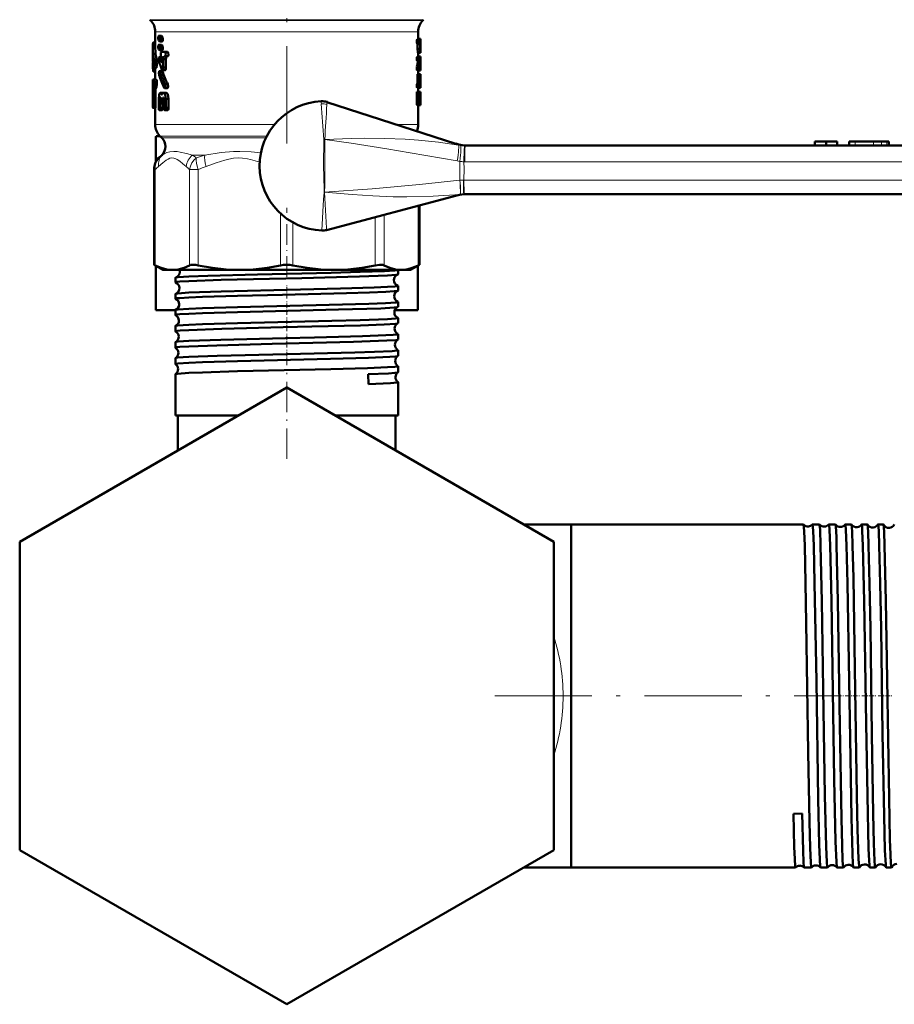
# Model space of a CAD drawing. Extents: x -1351 to 1763, y -1300 to 612.
# Tile 1 of 78: x -1351 to -1243, y -204 to -82. Entities that reach past the tile are written whole.
import ezdxf

# ---------------------------------------------------------------- set-up
doc = ezdxf.new("R2010")
doc.units = 0
doc.linetypes.add('DASHDOT', pattern=[18.5, 12, -3, 0.5, -3])

msp = doc.modelspace()

# ---------------------------------------------------------------- linework, layer by layer
at = {"color": 7, "linetype": 'DASHDOT', "lineweight": 18}
for p, q in [((-1317.63, -66.65), (-1317.63, -97.38)), ((-1291.91, -165.42), (-1249.23, -165.42))]:
    msp.add_line(p, q, dxfattribs=at)
at = {"color": 7, "lineweight": 18}
for p, q in [((-1334.55, -81.86), (-1317.63, -81.86)), ((-1334.47, -81.94), (-1317.63, -81.94)), ((-1317.63, -81.86), (-1300.72, -81.86)), ((-1317.63, -81.94), (-1300.8, -81.94)), ((-1333.88, -83.35), (-1326.58, -83.35)), ((-1326.58, -83.35), (-1317.63, -83.35)), ((-1317.63, -83.35), (-1302.61, -83.35)), ((-1302.61, -83.35), (-1301.38, -83.35)), ((-1312.68, -92.34), (-1312.68, -92.35)), ((-1333.88, -94.82), (-1319.15, -94.82)), ((-1301.38, -94.82), (-1304.02, -94.82)), ((-1320.08, -96.24), (-1333.3, -96.24)), ((-1333.07, -96.46), (-1320.19, -96.46)), ((-1313.07, -99.92), (-1313.04, -96.67)), ((-1313.04, -96.67), (-1313.03, -96.67)), ((-1313.03, -96.67), (-1313.04, -96.67)), ((-1312.93, -96.67), (-1313.03, -96.67)), ((-1313.03, -96.67), (-1312.93, -96.67)), ((-1312.93, -96.67), (-1312.93, -96.67)), ((-1247.38, -96.92), (-1247.38, -97.42)), ((-1245.11, -96.92), (-1245.11, -97.42)), ((-1244.13, -96.92), (-1244.13, -97.42)), ((-1243.47, -96.92), (-1243.47, -97.42)), ((-1295.64, -97.42), (-1295.57, -97.42)), ((-1329.28, -98.58), (-1327.76, -98.58)), ((-1295.63, -99.42), (-1295.73, -99.42)), ((-1240.29, -99.42), (-1295.63, -99.42)), ((-1333.88, -100.37), (-1334.03, -100.37)), ((-1333.88, -100.37), (-1333.88, -112.22)), ((-1329.66, -112.22), (-1329.66, -100.37)), ((-1329.66, -100.37), (-1328.58, -100.37)), ((-1328.58, -100.37), (-1328.58, -112.22)), ((-1296.24, -101.7), (-1296.22, -101.7)), ((-1295.79, -101.67), (-1295.74, -101.67)), ((-1295.74, -101.67), (-1240.28, -101.67)), ((-1313.01, -103.18), (-1312.95, -103.18)), ((-1312.95, -103.18), (-1313.01, -103.18)), ((-1312.95, -103.18), (-1312.95, -103.18)), ((-1296.19, -103.44), (-1296.21, -103.44)), ((-1318.4, -112.22), (-1318.4, -105.81)), ((-1301.39, -112.22), (-1301.39, -104.85)), ((-1316.87, -106.92), (-1316.87, -112.22)), ((-1306.69, -112.22), (-1306.69, -106.26)), ((-1305.6, -105.97), (-1305.6, -112.22))]:
    msp.add_line(p, q, dxfattribs=at)
at = {"color": 7, "lineweight": 50}
for p, q in [((-1334.47, -81.94), (-1334.55, -81.86)), ((-1300.8, -81.94), (-1300.72, -81.86)), ((-1333.88, -83.35), (-1333.88, -85.4)), ((-1333.43, -83.87), (-1333.44, -83.86)), ((-1333.13, -83.86), (-1333.44, -83.86)), ((-1333.11, -83.87), (-1333.43, -83.87)), ((-1333.32, -83.97), (-1333.43, -83.87)), ((-1333, -83.97), (-1333.11, -83.87)), ((-1301.38, -83.35), (-1301.38, -84.3)), ((-1333.88, -84.73), (-1334.14, -84.73)), ((-1333.88, -84.66), (-1334.12, -84.66)), ((-1333.5, -84.11), (-1333.5, -84.2)), ((-1333.5, -84.2), (-1333.45, -84.44)), ((-1333.45, -84.44), (-1333.35, -84.54)), ((-1333.43, -84.96), (-1333.44, -84.95)), ((-1333.13, -84.95), (-1333.44, -84.95)), ((-1333.11, -84.96), (-1333.43, -84.96)), ((-1333.32, -85.06), (-1333.43, -84.96)), ((-1333.02, -84.55), (-1333.33, -84.55)), ((-1333, -83.97), (-1333.32, -83.97)), ((-1333.27, -84.21), (-1333.32, -83.97)), ((-1333, -85.06), (-1333.32, -85.06)), ((-1333.27, -85.3), (-1333.32, -85.06)), ((-1332.95, -84.21), (-1333.27, -84.21)), ((-1333.27, -84.3), (-1333.27, -84.21)), ((-1332.95, -84.3), (-1333.27, -84.3)), ((-1333, -85.06), (-1333.11, -84.96)), ((-1332.95, -84.21), (-1333, -83.97)), ((-1332.95, -85.3), (-1333, -85.06)), ((-1332.95, -84.3), (-1332.95, -84.21)), ((-1301.22, -84.3), (-1301.52, -84.3)), ((-1301.22, -84.79), (-1301.52, -84.79)), ((-1301.46, -85.47), (-1301.46, -84.89)), ((-1301.16, -84.89), (-1301.46, -84.89)), ((-1301.1, -84.24), (-1301.38, -84.24)), ((-1301.22, -84.3), (-1301.09, -84.3)), ((-1301.22, -84.79), (-1301.17, -84.79)), ((-1301.16, -85.47), (-1301.16, -84.89)), ((-1301.12, -85.38), (-1301.12, -84.89)), ((-1301.1, -84.89), (-1301.12, -84.89)), ((-1301.11, -84.79), (-1301.1, -84.79)), ((-1301.1, -84.89), (-1301.1, -85.38)), ((-1301.09, -84.3), (-1301.08, -84.54)), ((-1301.08, -84.54), (-1301.08, -85.47)), ((-1334.18, -85.4), (-1334.18, -86.63)), ((-1333.5, -85.2), (-1333.5, -85.29)), ((-1333.5, -85.29), (-1333.45, -85.53)), ((-1333.45, -85.53), (-1333.35, -85.63)), ((-1333.02, -85.64), (-1333.33, -85.64)), ((-1332.95, -85.3), (-1333.27, -85.3)), ((-1333.27, -85.39), (-1333.27, -85.3)), ((-1332.95, -85.39), (-1333.27, -85.39)), ((-1333.12, -85.85), (-1332.69, -85.85)), ((-1332.95, -85.39), (-1332.95, -85.3)), ((-1332.36, -85.85), (-1332.69, -85.85)), ((-1301.16, -85.47), (-1301.46, -85.47)), ((-1301.12, -85.96), (-1301.42, -85.96)), ((-1301.38, -85.96), (-1301.38, -86.45)), ((-1301.1, -85.38), (-1301.12, -85.38)), ((-1301.12, -85.96), (-1301.1, -85.96)), ((-1301.11, -85.47), (-1301.1, -85.47)), ((-1334.16, -87.73), (-1334.16, -87.16)), ((-1333.72, -86.82), (-1334.02, -86.82)), ((-1333.07, -86.49), (-1333.38, -86.49)), ((-1333.07, -86.55), (-1333.34, -86.55)), ((-1333.09, -87.09), (-1333.14, -87.09)), ((-1333.11, -86.42), (-1333.12, -86.42)), ((-1333.11, -86.42), (-1333.07, -86.58)), ((-1333.07, -86.58), (-1333.07, -86.96)), ((-1332.56, -86.74), (-1332.89, -86.74)), ((-1332.89, -87.78), (-1332.89, -86.74)), ((-1332.45, -86.42), (-1332.78, -86.42)), ((-1332.69, -86.42), (-1332.78, -86.42)), ((-1332.36, -86.42), (-1332.69, -86.42)), ((-1332.56, -87.78), (-1332.56, -86.74)), ((-1332.36, -86.42), (-1332.45, -86.42)), ((-1301.22, -86.45), (-1301.52, -86.45)), ((-1301.22, -86.94), (-1301.52, -86.94)), ((-1301.45, -87.12), (-1301.45, -86.94)), ((-1301.14, -87.12), (-1301.45, -87.12)), ((-1301.09, -86.39), (-1301.38, -86.39)), ((-1301.22, -86.45), (-1301.09, -86.45)), ((-1301.22, -86.94), (-1301.15, -86.94)), ((-1301.14, -87.12), (-1301.15, -86.94)), ((-1301.09, -87.6), (-1301.12, -87.6)), ((-1301.11, -87.45), (-1301.11, -87.63)), ((-1301.09, -86.45), (-1301.08, -86.7)), ((-1301.08, -86.81), (-1301.09, -87.02)), ((-1301.09, -87.63), (-1301.09, -87.6)), ((-1301.08, -86.7), (-1301.08, -86.81)), ((-1334.08, -87.73), (-1334.16, -87.73)), ((-1333.88, -88.27), (-1334.12, -88.27)), ((-1333.75, -87.81), (-1334.05, -87.81)), ((-1333.88, -87.81), (-1333.88, -89.25)), ((-1333.04, -88.2), (-1333.35, -88.2)), ((-1332.99, -88.26), (-1333.31, -88.26)), ((-1332.66, -88.1), (-1332.99, -88.1)), ((-1332.56, -87.78), (-1332.89, -87.78)), ((-1301.56, -87.87), (-1301.56, -87.87)), ((-1301.26, -87.87), (-1301.56, -87.87)), ((-1301.26, -87.87), (-1301.56, -87.87)), ((-1301.24, -87.66), (-1301.54, -87.66)), ((-1301.22, -88.12), (-1301.52, -88.12)), ((-1301.46, -88.61), (-1301.16, -88.61)), ((-1301.38, -88.12), (-1301.38, -88.61)), ((-1301.26, -87.87), (-1301.26, -87.87)), ((-1301.22, -88.12), (-1301.09, -88.12)), ((-1301.09, -88.61), (-1301.16, -88.61)), ((-1301.11, -87.63), (-1301.09, -87.63)), ((-1301.09, -87.63), (-1301.09, -88.12)), ((-1301.09, -88.85), (-1301.09, -88.61)), ((-1334.18, -89.25), (-1334.05, -89.25)), ((-1334.18, -89.25), (-1334.18, -90.27)), ((-1333.75, -89.25), (-1334.05, -89.25)), ((-1332.33, -89.82), (-1332.66, -89.82)), ((-1301.22, -89.78), (-1301.52, -89.78)), ((-1301.49, -89.78), (-1301.48, -89.69)), ((-1301.48, -89.69), (-1301.48, -88.85)), ((-1301.18, -88.85), (-1301.48, -88.85)), ((-1301.18, -89.69), (-1301.48, -89.69)), ((-1301.22, -89.78), (-1301.19, -89.78)), ((-1301.19, -89.78), (-1301.18, -89.69)), ((-1301.18, -89.69), (-1301.18, -88.85)), ((-1301.12, -89.36), (-1301.13, -89.35)), ((-1301.13, -89.35), (-1301.13, -89.45)), ((-1301.13, -89.45), (-1301.13, -89.69)), ((-1301.09, -89.69), (-1301.13, -89.69)), ((-1301.13, -89.72), (-1301.09, -89.72)), ((-1301.13, -89.78), (-1301.11, -89.78)), ((-1301.09, -88.85), (-1301.12, -88.85)), ((-1301.09, -90.03), (-1301.1, -90.03)), ((-1301.09, -89.25), (-1301.09, -88.85)), ((-1301.09, -89.72), (-1301.09, -89.69)), ((-1301.09, -90.03), (-1301.09, -89.7)), ((-1334.18, -90.27), (-1334.18, -90.48)), ((-1334.18, -90.48), (-1334.18, -90.98)), ((-1334.18, -91.14), (-1334.18, -90.95)), ((-1334.18, -90.98), (-1334.18, -91.19)), ((-1334.18, -91.16), (-1334.18, -91.14)), ((-1334.18, -91.14), (-1334.18, -92.34)), ((-1334.18, -91.19), (-1334.18, -91.16)), ((-1333.83, -90.48), (-1334.13, -90.48)), ((-1334.13, -92.24), (-1334.13, -90.48)), ((-1334.11, -90.27), (-1334.05, -90.27)), ((-1333.75, -90.27), (-1334.05, -90.27)), ((-1333.83, -92.24), (-1333.83, -90.48)), ((-1333.27, -90.91), (-1333.2, -90.91)), ((-1332.92, -90.91), (-1333.2, -90.91)), ((-1333.03, -91.07), (-1333.1, -91.07)), ((-1332.92, -90.91), (-1332.84, -90.91)), ((-1332.51, -90.91), (-1332.84, -90.91)), ((-1332.39, -90.34), (-1332.72, -90.34)), ((-1301.56, -92.18), (-1301.56, -91.01)), ((-1301.26, -91.01), (-1301.56, -91.01)), ((-1301.22, -90.27), (-1301.52, -90.27)), ((-1301.22, -90.76), (-1301.52, -90.76)), ((-1301.38, -90.27), (-1301.38, -90.76)), ((-1301.38, -90.27), (-1301.09, -90.27)), ((-1301.26, -92.18), (-1301.26, -91.01)), ((-1301.22, -90.27), (-1301.11, -90.27)), ((-1301.22, -90.76), (-1301.09, -90.76)), ((-1301.09, -90.76), (-1301.08, -91.01)), ((-1301.08, -91.01), (-1301.08, -92.18)), ((-1333.83, -92.24), (-1334.13, -92.24)), ((-1333.45, -91.62), (-1333.45, -92.76)), ((-1333.15, -91.64), (-1333.31, -91.64)), ((-1333.31, -92.76), (-1333.31, -91.64)), ((-1333.19, -91.48), (-1333.26, -91.48)), ((-1333.19, -91.48), (-1333.26, -91.48)), ((-1333.19, -91.48), (-1333.15, -91.64)), ((-1333.15, -91.64), (-1333.15, -91.97)), ((-1332.79, -92.25), (-1333.07, -92.25)), ((-1332.99, -92.76), (-1332.99, -92.25)), ((-1332.98, -91.64), (-1332.93, -91.48)), ((-1332.79, -91.64), (-1332.98, -91.64)), ((-1332.98, -91.97), (-1332.98, -91.64)), ((-1332.79, -91.97), (-1332.98, -91.97)), ((-1332.84, -91.48), (-1332.93, -91.48)), ((-1332.84, -91.48), (-1332.93, -91.48)), ((-1332.84, -91.48), (-1332.79, -91.64)), ((-1332.79, -91.64), (-1332.79, -92.76)), ((-1332.25, -91.62), (-1332.58, -91.62)), ((-1332.58, -92.76), (-1332.58, -91.62)), ((-1332.25, -92.76), (-1332.25, -91.62)), ((-1312.66, -92.03), (-1296.73, -97.18)), ((-1301.26, -92.18), (-1301.56, -92.18)), ((-1301.22, -92.43), (-1301.52, -92.43)), ((-1301.38, -92.43), (-1301.38, -94.82)), ((-1301.22, -92.43), (-1301.09, -92.43)), ((-1301.19, -91.69), (-1301.19, -91.5)), ((-1301.1, -91.5), (-1301.19, -91.5)), ((-1301.1, -91.69), (-1301.19, -91.69)), ((-1301.17, -91.25), (-1301.11, -91.25)), ((-1301.17, -91.94), (-1301.11, -91.94)), ((-1301.1, -91.5), (-1301.1, -91.69)), ((-1301.08, -92.18), (-1301.09, -92.43)), ((-1333.86, -92.75), (-1334.16, -92.75)), ((-1333.88, -92.75), (-1333.88, -94.82)), ((-1333.06, -93.05), (-1333.38, -93.05)), ((-1332.99, -92.76), (-1333.31, -92.76)), ((-1332.36, -93.04), (-1332.69, -93.04)), ((-1332.25, -92.76), (-1332.58, -92.76)), ((-1333.76, -96.27), (-1333.81, -96.33)), ((-1333.81, -96.33), (-1333.81, -99.14)), ((-1333.26, -96.27), (-1333.76, -96.27)), ((-1333.07, -96.46), (-1333.3, -96.24)), ((-1252.38, -96.92), (-1252.35, -96.92)), ((-1252.38, -96.92), (-1252.38, -97.42)), ((-1252.35, -96.92), (-1250.97, -96.92)), ((-1252.35, -96.92), (-1252.35, -97.42)), ((-1250.97, -96.92), (-1249.59, -96.92)), ((-1250.97, -96.92), (-1250.97, -97.42)), ((-1249.59, -96.92), (-1249.59, -97.42)), ((-1248.11, -96.92), (-1247.38, -96.92)), ((-1248.11, -96.92), (-1248.11, -97.42)), ((-1247.38, -96.92), (-1245.11, -96.92)), ((-1245.11, -96.92), (-1244.13, -96.92)), ((-1244.13, -96.92), (-1243.47, -96.92)), ((-1243.47, -96.92), (-1243.23, -96.92)), ((-1243.23, -96.92), (-1243.23, -97.42)), ((-1243.23, -96.92), (-1243.23, -97.42)), ((-1243.23, -96.92), (-1243.23, -97.42)), ((-1295.57, -97.42), (-1240.23, -97.42)), ((-1333.81, -99.46), (-1333.81, -99.14)), ((-1334.03, -112.14), (-1334.03, -100.37)), ((-1312.71, -107.85), (-1296.61, -103.59)), ((-1295.68, -103.42), (-1295.76, -103.42)), ((-1240.23, -103.42), (-1295.68, -103.42)), ((-1301.24, -112.14), (-1301.24, -104.81)), ((-1334.03, -112.14), (-1333.88, -112.22)), ((-1332.93, -112.77), (-1334.03, -112.14)), ((-1333.81, -117.77), (-1333.81, -112.26)), ((-1332.93, -112.77), (-1331.77, -112.77)), ((-1331.77, -112.77), (-1323.49, -112.77)), ((-1323.49, -112.77), (-1311.78, -112.77)), ((-1311.78, -112.77), (-1303.5, -112.77)), ((-1303.87, -113.32), (-1303.87, -112.77)), ((-1303.5, -112.77), (-1302.33, -112.77)), ((-1302.33, -112.77), (-1301.24, -112.14)), ((-1301.45, -117.77), (-1301.45, -112.26)), ((-1301.39, -112.22), (-1301.24, -112.14)), ((-1331.39, -114.32), (-1331.39, -113.76)), ((-1303.87, -115.33), (-1303.87, -114.75)), ((-1331.39, -116.34), (-1331.39, -115.75)), ((-1303.87, -117.34), (-1303.87, -116.74)), ((-1333.81, -117.77), (-1331.39, -117.77)), ((-1331.39, -118.35), (-1331.39, -117.73)), ((-1304.28, -117.77), (-1301.45, -117.77)), ((-1303.87, -119.36), (-1303.87, -118.73)), ((-1331.39, -120.37), (-1331.39, -119.72)), ((-1303.87, -121.38), (-1303.87, -120.71)), ((-1331.39, -122.39), (-1331.39, -121.7)), ((-1303.87, -123.4), (-1303.87, -122.69)), ((-1331.39, -124.41), (-1331.39, -123.68)), ((-1303.87, -125.42), (-1303.87, -124.67)), ((-1331.39, -130.77), (-1331.39, -125.66)), ((-1307.55, -125.66), (-1307.53, -126.88)), ((-1317.63, -127.32), (-1350.63, -146.37)), ((-1284.63, -146.37), (-1317.63, -127.32)), ((-1303.87, -130.77), (-1303.87, -126.65)), ((-1329.71, -130.77), (-1331.39, -130.77)), ((-1323.62, -130.77), (-1331.08, -130.77)), ((-1331.08, -135.08), (-1331.08, -130.77)), ((-1323.62, -130.77), (-1329.71, -130.77)), ((-1303.87, -130.77), (-1311.65, -130.77)), ((-1304.18, -130.77), (-1311.65, -130.77)), ((-1304.18, -135.08), (-1304.18, -130.77)), ((-1304.18, -135.08), (-1304.18, -130.77)), ((-1288.35, -144.22), (-1282.48, -144.22)), ((-1282.48, -146.82), (-1282.48, -144.22)), ((-1282.48, -144.22), (-1253.78, -144.22)), ((-1282.48, -186.62), (-1282.48, -144.22)), ((-1253.78, -144.22), (-1253.77, -144.23)), ((-1252.67, -144.23), (-1252.66, -144.22)), ((-1252.66, -144.22), (-1251.81, -144.22)), ((-1251.81, -144.22), (-1251.8, -144.23)), ((-1250.64, -144.23), (-1250.64, -144.22)), ((-1250.64, -144.22), (-1249.84, -144.22)), ((-1249.84, -144.22), (-1249.83, -144.23)), ((-1248.61, -144.22), (-1247.86, -144.22)), ((-1246.59, -144.22), (-1245.88, -144.22)), ((-1244.57, -144.22), (-1243.9, -144.22)), ((-1350.63, -146.37), (-1350.63, -184.48)), ((-1284.63, -184.48), (-1284.63, -146.37)), ((-1282.48, -186.62), (-1282.48, -146.82)), ((-1253.94, -179.97), (-1255.02, -179.98)), ((-1350.63, -184.48), (-1317.63, -203.53)), ((-1317.63, -203.53), (-1284.63, -184.48)), ((-1288.35, -186.62), (-1282.48, -186.62)), ((-1288.35, -186.62), (-1282.48, -186.62)), ((-1288.35, -186.62), (-1282.48, -186.62)), ((-1282.48, -186.62), (-1254.76, -186.62)), ((-1254.76, -186.62), (-1254.76, -186.62)), ((-1253.69, -186.62), (-1253.68, -186.62)), ((-1253.68, -186.62), (-1252.8, -186.62)), ((-1252.8, -186.62), (-1252.79, -186.62)), ((-1251.66, -186.62), (-1251.65, -186.62)), ((-1251.65, -186.62), (-1250.82, -186.62)), ((-1250.82, -186.62), (-1250.82, -186.62)), ((-1249.63, -186.62), (-1249.62, -186.62)), ((-1249.62, -186.62), (-1248.85, -186.62)), ((-1247.6, -186.62), (-1246.87, -186.62)), ((-1245.58, -186.62), (-1244.89, -186.62)), ((-1243.56, -186.62), (-1242.91, -186.62))]:
    msp.add_line(p, q, dxfattribs=at)
at = {"color": 7, "linetype": 'DASHDOT', "lineweight": 18, "ltscale": 0.213159}
msp.add_line((-1317.63, -113.63), (-1317.63, -105.1), dxfattribs=at)
at = {"color": 7, "linetype": 'DASHDOT', "lineweight": 18, "ltscale": 0.043444}
msp.add_line((-1317.63, -116.32), (-1317.63, -114.58), dxfattribs=at)
at = {"color": 7, "linetype": 'DASHDOT', "lineweight": 18, "ltscale": 0.044139}
msp.add_line((-1317.63, -118.34), (-1317.63, -116.57), dxfattribs=at)
at = {"color": 7, "linetype": 'DASHDOT', "lineweight": 18, "ltscale": 0.04498}
msp.add_line((-1317.63, -120.36), (-1317.63, -118.56), dxfattribs=at)
at = {"color": 7, "linetype": 'DASHDOT', "lineweight": 18, "ltscale": 0.045964}
msp.add_line((-1317.63, -122.38), (-1317.63, -120.54), dxfattribs=at)
at = {"color": 7, "linetype": 'DASHDOT', "lineweight": 18, "ltscale": 0.047104}
msp.add_line((-1317.63, -124.41), (-1317.63, -122.52), dxfattribs=at)
at = {"color": 7, "linetype": 'DASHDOT', "lineweight": 18, "ltscale": 0.312691}
msp.add_line((-1317.63, -136.13), (-1317.63, -123.62), dxfattribs=at)
at = {"color": 7, "linetype": 'DASHDOT', "lineweight": 18, "ltscale": 0.050592}
msp.add_line((-1252.67, -165.42), (-1250.65, -165.42), dxfattribs=at)
at = {"color": 7, "linetype": 'DASHDOT', "lineweight": 18, "ltscale": 0.048999}
msp.add_line((-1250.64, -165.42), (-1248.68, -165.42), dxfattribs=at)
at = {"color": 7, "linetype": 'DASHDOT', "lineweight": 18, "ltscale": 0.047598}
msp.add_line((-1248.61, -165.42), (-1246.7, -165.42), dxfattribs=at)
at = {"color": 7, "linetype": 'DASHDOT', "lineweight": 18, "ltscale": 0.046359}
msp.add_line((-1246.58, -165.42), (-1244.73, -165.42), dxfattribs=at)
at = {"color": 7, "linetype": 'DASHDOT', "lineweight": 18, "ltscale": 0.045279}
msp.add_line((-1244.56, -165.42), (-1242.74, -165.42), dxfattribs=at)
at = {"color": 7, "lineweight": 50}
for points in [[(-1333.44, -83.86), (-1333.45, -83.86), (-1333.45, -83.87), (-1333.46, -83.87), (-1333.47, -83.9), (-1333.49, -83.97), (-1333.5, -84.11)], [(-1334.14, -84.73), (-1334.13, -84.68), (-1334.13, -84.66), (-1334.13, -84.66), (-1334.12, -84.66), (-1334.12, -84.66)], [(-1333.44, -84.95), (-1333.45, -84.95), (-1333.45, -84.95), (-1333.46, -84.96), (-1333.47, -84.99), (-1333.49, -85.06), (-1333.5, -85.2)], [(-1333.33, -84.55), (-1333.32, -84.55), (-1333.32, -84.54), (-1333.31, -84.53), (-1333.3, -84.5), (-1333.27, -84.3)], [(-1333.02, -84.55), (-1333.01, -84.55), (-1333, -84.54), (-1332.99, -84.53), (-1332.98, -84.5), (-1332.96, -84.43), (-1332.95, -84.3)], [(-1301.52, -84.79), (-1301.55, -84.7), (-1301.55, -84.41), (-1301.54, -84.34), (-1301.52, -84.3)], [(-1301.46, -84.89), (-1301.46, -84.82), (-1301.46, -84.8), (-1301.47, -84.79)], [(-1301.22, -84.79), (-1301.25, -84.7), (-1301.25, -84.41), (-1301.24, -84.34), (-1301.22, -84.3)], [(-1301.16, -84.89), (-1301.16, -84.82), (-1301.16, -84.8), (-1301.17, -84.79)], [(-1333.33, -85.64), (-1333.32, -85.63), (-1333.32, -85.63), (-1333.31, -85.62), (-1333.3, -85.59), (-1333.27, -85.39)], [(-1333.12, -85.85), (-1333.18, -85.93), (-1333.2, -86.16), (-1333.18, -86.31), (-1333.16, -86.38), (-1333.14, -86.41), (-1333.12, -86.42)], [(-1333.02, -85.64), (-1333.01, -85.63), (-1333, -85.63), (-1332.99, -85.62), (-1332.98, -85.59), (-1332.96, -85.52), (-1332.95, -85.39)], [(-1332.69, -86.42), (-1332.62, -86.34), (-1332.58, -86.11), (-1332.61, -85.95), (-1332.69, -85.85)], [(-1332.36, -86.42), (-1332.29, -86.34), (-1332.25, -86.2), (-1332.28, -85.95), (-1332.36, -85.85)], [(-1301.42, -85.96), (-1301.44, -85.84), (-1301.46, -85.47)], [(-1301.12, -85.96), (-1301.14, -85.84), (-1301.16, -85.47)], [(-1301.08, -85.47), (-1301.09, -85.87), (-1301.1, -85.96)], [(-1334.05, -87.81), (-1334.05, -87.81), (-1334.05, -87.81), (-1334.04, -87.8), (-1334.03, -87.79), (-1334.02, -87.75), (-1333.99, -87.42), (-1334.02, -86.82)], [(-1333.75, -87.81), (-1333.75, -87.81), (-1333.74, -87.8), (-1333.73, -87.79), (-1333.72, -87.76), (-1333.69, -87.47), (-1333.72, -86.82)], [(-1333.38, -86.49), (-1333.38, -86.49), (-1333.39, -86.5), (-1333.4, -86.51), (-1333.42, -86.54), (-1333.43, -86.61), (-1333.45, -86.77), (-1333.42, -87.01)], [(-1333.34, -86.55), (-1333.36, -86.51), (-1333.37, -86.5), (-1333.38, -86.49)], [(-1333.07, -86.96), (-1333.08, -87.07), (-1333.1, -87.11), (-1333.11, -87.12), (-1333.11, -87.12)], [(-1332.89, -86.74), (-1332.86, -86.52), (-1332.83, -86.46), (-1332.78, -86.42)], [(-1332.56, -86.74), (-1332.54, -86.56), (-1332.52, -86.48), (-1332.49, -86.44), (-1332.45, -86.42)], [(-1301.52, -86.94), (-1301.55, -86.85), (-1301.55, -86.57), (-1301.54, -86.49), (-1301.52, -86.45)], [(-1301.22, -86.94), (-1301.25, -86.85), (-1301.25, -86.57), (-1301.24, -86.49), (-1301.22, -86.45)], [(-1334.12, -88.27), (-1334.12, -88.26), (-1334.13, -88.26), (-1334.13, -88.26), (-1334.13, -88.25), (-1334.15, -88.17), (-1334.16, -87.73)], [(-1334.08, -87.74), (-1334.07, -87.79), (-1334.06, -87.8), (-1334.06, -87.81), (-1334.06, -87.81), (-1334.05, -87.81)], [(-1333.35, -88.2), (-1333.36, -88.2), (-1333.37, -88.21), (-1333.38, -88.22), (-1333.39, -88.24), (-1333.41, -88.31), (-1333.42, -88.47), (-1333.4, -88.71)], [(-1333.31, -88.26), (-1333.33, -88.22), (-1333.34, -88.21), (-1333.35, -88.2), (-1333.35, -88.2)], [(-1333.05, -88.04), (-1333.02, -88.08), (-1333.01, -88.09), (-1332.99, -88.1)], [(-1332.99, -88.26), (-1333.02, -88.21), (-1333.03, -88.2), (-1333.04, -88.2)], [(-1332.99, -88.1), (-1332.98, -88.1), (-1332.95, -88.08), (-1332.91, -87.99), (-1332.89, -87.78)], [(-1332.66, -88.1), (-1332.65, -88.1), (-1332.63, -88.08), (-1332.6, -88.04), (-1332.58, -87.95), (-1332.56, -87.78)], [(-1301.52, -88.12), (-1301.55, -88.05), (-1301.56, -87.87)], [(-1301.48, -88.85), (-1301.47, -88.63), (-1301.46, -88.61), (-1301.46, -88.61), (-1301.46, -88.61), (-1301.46, -88.61)], [(-1301.22, -88.12), (-1301.25, -88.05), (-1301.26, -87.87)], [(-1301.18, -88.85), (-1301.17, -88.63), (-1301.16, -88.61), (-1301.16, -88.61), (-1301.16, -88.61), (-1301.16, -88.61)], [(-1334.05, -90.27), (-1334.02, -90.21), (-1333.99, -89.82), (-1333.99, -89.53), (-1334.03, -89.3), (-1334.05, -89.25)], [(-1333.75, -90.27), (-1333.72, -90.21), (-1333.68, -89.84), (-1333.7, -89.39), (-1333.73, -89.29), (-1333.75, -89.25)], [(-1332.72, -90.34), (-1332.7, -90.33), (-1332.69, -90.32), (-1332.67, -90.29), (-1332.62, -90.13), (-1332.66, -89.82)], [(-1332.39, -90.34), (-1332.37, -90.33), (-1332.36, -90.32), (-1332.34, -90.29), (-1332.31, -90.24), (-1332.29, -90.13), (-1332.33, -89.82)], [(-1301.52, -90.27), (-1301.55, -90.18), (-1301.55, -89.9), (-1301.54, -89.82), (-1301.52, -89.78)], [(-1301.22, -90.27), (-1301.25, -90.18), (-1301.25, -89.9), (-1301.24, -89.82), (-1301.22, -89.78)], [(-1301.11, -89.78), (-1301.1, -89.86), (-1301.1, -90.21), (-1301.11, -90.26), (-1301.11, -90.27)], [(-1301.09, -89.26), (-1301.08, -89.59), (-1301.09, -89.71), (-1301.09, -89.72), (-1301.09, -89.72)], [(-1301.09, -90.27), (-1301.09, -90.27), (-1301.09, -90.27), (-1301.09, -90.25), (-1301.09, -90.03)], [(-1334.13, -90.48), (-1334.12, -90.33), (-1334.11, -90.27)], [(-1333.83, -90.48), (-1333.82, -90.33), (-1333.81, -90.27)], [(-1333.27, -90.91), (-1333.35, -90.98), (-1333.41, -91.17), (-1333.45, -91.62)], [(-1333.1, -91.07), (-1333.14, -90.97), (-1333.2, -90.91)], [(-1333.07, -91.12), (-1333.08, -91.12), (-1333.09, -91.11), (-1333.1, -91.07)], [(-1333.03, -91.07), (-1333.04, -91.11), (-1333.05, -91.12), (-1333.06, -91.12), (-1333.07, -91.12)], [(-1332.92, -90.91), (-1332.99, -90.97), (-1333.03, -91.07)], [(-1332.58, -91.62), (-1332.61, -91.31), (-1332.65, -91.13), (-1332.72, -90.98), (-1332.84, -90.91)], [(-1332.78, -90.28), (-1332.75, -90.32), (-1332.73, -90.33), (-1332.72, -90.34)], [(-1332.25, -91.62), (-1332.28, -91.31), (-1332.34, -91.08), (-1332.39, -90.99), (-1332.44, -90.94), (-1332.51, -90.91)], [(-1301.56, -91.01), (-1301.55, -90.83), (-1301.54, -90.79), (-1301.52, -90.76)], [(-1301.26, -91.01), (-1301.24, -90.83), (-1301.24, -90.79), (-1301.22, -90.76)], [(-1334.16, -92.75), (-1334.16, -92.75), (-1334.16, -92.75), (-1334.16, -92.75), (-1334.15, -92.71), (-1334.13, -92.24)], [(-1333.86, -92.75), (-1333.86, -92.75), (-1333.86, -92.75), (-1333.86, -92.75), (-1333.85, -92.71), (-1333.83, -92.24)], [(-1333.31, -91.64), (-1333.29, -91.53), (-1333.26, -91.48)], [(-1333.15, -91.97), (-1333.13, -92.15), (-1333.11, -92.22), (-1333.08, -92.25), (-1333.07, -92.25)], [(-1333.07, -92.25), (-1333.05, -92.25), (-1333.04, -92.24), (-1333.02, -92.21), (-1332.99, -92.14), (-1332.98, -91.97)], [(-1301.52, -92.43), (-1301.55, -92.36), (-1301.56, -92.18)], [(-1301.22, -92.43), (-1301.25, -92.36), (-1301.26, -92.18)], [(-1301.19, -91.5), (-1301.18, -91.28), (-1301.17, -91.26), (-1301.17, -91.25)], [(-1301.17, -91.94), (-1301.17, -91.94), (-1301.18, -91.91), (-1301.19, -91.69)], [(-1301.11, -91.25), (-1301.11, -91.26), (-1301.1, -91.28), (-1301.1, -91.5)], [(-1301.1, -91.69), (-1301.1, -91.89), (-1301.11, -91.93), (-1301.11, -91.94)], [(-1333.45, -92.76), (-1333.43, -92.95), (-1333.41, -93.02), (-1333.39, -93.04), (-1333.38, -93.05)], [(-1333.38, -93.05), (-1333.37, -93.05), (-1333.36, -93.04), (-1333.36, -93.03), (-1333.34, -93.01), (-1333.31, -92.84), (-1333.31, -92.76)], [(-1333.06, -93.05), (-1333.05, -93.04), (-1333.05, -93.04), (-1333.04, -93.03), (-1333.02, -93), (-1333, -92.92), (-1332.99, -92.76)], [(-1332.79, -92.76), (-1332.76, -92.96), (-1332.72, -93.02), (-1332.7, -93.04), (-1332.69, -93.04)], [(-1332.69, -93.04), (-1332.67, -93.04), (-1332.65, -93.03), (-1332.63, -93), (-1332.58, -92.82), (-1332.58, -92.76)], [(-1332.36, -93.04), (-1332.34, -93.04), (-1332.31, -93.02), (-1332.29, -92.98), (-1332.26, -92.9), (-1332.25, -92.76)], [(-1333.88, -112.22), (-1333.14, -112.53), (-1332.45, -112.71), (-1331.77, -112.77)], [(-1331.77, -112.77), (-1331.05, -112.71), (-1330.32, -112.51), (-1329.66, -112.22)], [(-1330.85, -113.01), (-1330.89, -113.3), (-1331.08, -113.57), (-1331.32, -113.72), (-1331.35, -113.73)], [(-1329.71, -113.6), (-1327.4, -113.51), (-1321.23, -113.34), (-1312.12, -113.13), (-1308.56, -113.03), (-1305.54, -112.92), (-1304.29, -112.84), (-1303.97, -112.8), (-1303.9, -112.78), (-1303.88, -112.77)], [(-1329.66, -112.22), (-1329.51, -112.17), (-1329.33, -112.14), (-1328.86, -112.17), (-1328.58, -112.22)], [(-1328.58, -112.22), (-1326.81, -112.53), (-1325.13, -112.71), (-1323.49, -112.77)], [(-1323.49, -112.77), (-1321.77, -112.71), (-1320, -112.51), (-1318.4, -112.22)], [(-1316.87, -112.22), (-1315.1, -112.53), (-1313.42, -112.71), (-1311.78, -112.77)], [(-1311.78, -112.77), (-1310.06, -112.71), (-1308.29, -112.51), (-1306.69, -112.22)], [(-1306.69, -112.22), (-1306.15, -112.14), (-1305.75, -112.17), (-1305.6, -112.22)], [(-1305.6, -112.22), (-1304.87, -112.53), (-1304.17, -112.71), (-1303.5, -112.77)], [(-1303.5, -112.77), (-1303.09, -112.75), (-1302.68, -112.69), (-1302.24, -112.57), (-1301.81, -112.41), (-1301.39, -112.22)], [(-1331.39, -113.76), (-1331.39, -113.75), (-1331.39, -113.75), (-1331.38, -113.74), (-1331.35, -113.73)], [(-1331.39, -114.32), (-1331.39, -114.32), (-1331.39, -114.32), (-1331.38, -114.31), (-1331.37, -114.31), (-1331.19, -114.27), (-1330.85, -114.23), (-1329.71, -114.16)], [(-1331.35, -113.73), (-1331.05, -113.69), (-1329.71, -113.6)], [(-1329.71, -114.16), (-1325.73, -114.02), (-1315.77, -113.78), (-1308.62, -113.59), (-1305.19, -113.46), (-1304.14, -113.38), (-1303.91, -113.34)], [(-1303.91, -113.34), (-1304.13, -113.46), (-1304.32, -113.71), (-1304.4, -114.02)], [(-1329.71, -115.59), (-1325.72, -115.45), (-1319.23, -115.29), (-1310.97, -115.09), (-1306.82, -114.96), (-1305.19, -114.89), (-1304.29, -114.83), (-1304.03, -114.8), (-1303.89, -114.77), (-1303.88, -114.76), (-1303.87, -114.76), (-1303.87, -114.75)], [(-1329.71, -116.18), (-1328.05, -116.11), (-1323.71, -115.98), (-1318.16, -115.85), (-1310.24, -115.65), (-1307.4, -115.57), (-1305.4, -115.48), (-1304.37, -115.42), (-1303.99, -115.37), (-1303.9, -115.35)], [(-1331.39, -116.34), (-1331.39, -116.34), (-1331.39, -116.33), (-1331.38, -116.33), (-1331.37, -116.32), (-1331.19, -116.28), (-1330.85, -116.25), (-1329.71, -116.18)], [(-1331.36, -115.72), (-1331.08, -115.68), (-1329.71, -115.59)], [(-1329.71, -117.58), (-1328.05, -117.51), (-1323.71, -117.38), (-1312.37, -117.11), (-1307.47, -116.97), (-1305.42, -116.89), (-1304.1, -116.8), (-1303.9, -116.76), (-1303.88, -116.75), (-1303.88, -116.75), (-1303.87, -116.74), (-1303.87, -116.74)], [(-1331.37, -117.71), (-1331.31, -117.7), (-1331.09, -117.67), (-1329.71, -117.58)], [(-1329.71, -118.19), (-1328.05, -118.12), (-1323.73, -118), (-1311.23, -117.69), (-1306.01, -117.53), (-1304.37, -117.43), (-1303.98, -117.39), (-1303.89, -117.36)], [(-1331.39, -118.35), (-1331.39, -118.35), (-1331.39, -118.35), (-1331.38, -118.34), (-1331.37, -118.33), (-1331.19, -118.3), (-1330.85, -118.26), (-1329.71, -118.19)], [(-1329.71, -119.56), (-1328.05, -119.49), (-1323.73, -119.37), (-1312.06, -119.09), (-1308.57, -119), (-1305.16, -118.86), (-1304.19, -118.79), (-1303.91, -118.75), (-1303.88, -118.74), (-1303.88, -118.73), (-1303.87, -118.73), (-1303.87, -118.73)], [(-1331.39, -120.37), (-1331.39, -120.37), (-1331.39, -120.36), (-1331.38, -120.36), (-1331.37, -120.35), (-1331.15, -120.31), (-1330.81, -120.28), (-1329.71, -120.21)], [(-1331.37, -119.7), (-1331.32, -119.69), (-1331.11, -119.65), (-1329.71, -119.56)], [(-1329.71, -120.21), (-1325.65, -120.06), (-1318.07, -119.87), (-1314.52, -119.79), (-1308.53, -119.63), (-1305.6, -119.52), (-1304.15, -119.43), (-1303.94, -119.39), (-1303.89, -119.38)], [(-1331.38, -121.69), (-1331.32, -121.67), (-1331.05, -121.63), (-1329.71, -121.54)], [(-1329.71, -121.54), (-1325.78, -121.41), (-1317.79, -121.21), (-1314.19, -121.13), (-1308.28, -120.97), (-1305.4, -120.86), (-1304.46, -120.8), (-1303.94, -120.74), (-1303.89, -120.73), (-1303.88, -120.72), (-1303.87, -120.72), (-1303.87, -120.71), (-1303.87, -120.71)], [(-1329.71, -122.23), (-1326.26, -122.1), (-1319.42, -121.93), (-1309.36, -121.68), (-1305.26, -121.52), (-1304.1, -121.44), (-1303.93, -121.41), (-1303.88, -121.39)], [(-1331.39, -122.39), (-1331.39, -122.39), (-1331.39, -122.38), (-1331.38, -122.38), (-1331.37, -122.37), (-1331.19, -122.33), (-1330.85, -122.3), (-1329.71, -122.23)], [(-1329.71, -123.52), (-1326.24, -123.4), (-1317.62, -123.19), (-1309.21, -122.98), (-1306.77, -122.9), (-1304.61, -122.8), (-1304.04, -122.74), (-1303.89, -122.71), (-1303.88, -122.7), (-1303.87, -122.7), (-1303.87, -122.69), (-1303.87, -122.69)], [(-1331.38, -123.67), (-1331.33, -123.65), (-1331.13, -123.62), (-1329.71, -123.52)], [(-1329.71, -124.25), (-1328.05, -124.18), (-1323.72, -124.05), (-1312.21, -123.77), (-1307.54, -123.64), (-1304.91, -123.52), (-1304.16, -123.46), (-1303.93, -123.43), (-1303.88, -123.41)], [(-1331.39, -124.41), (-1331.39, -124.41), (-1331.39, -124.4), (-1331.38, -124.4), (-1331.36, -124.39), (-1331.08, -124.34), (-1329.71, -124.25)], [(-1329.71, -125.5), (-1328.05, -125.44), (-1323.72, -125.31), (-1312.17, -125.04), (-1307.63, -124.91), (-1305.18, -124.81), (-1304.29, -124.75), (-1304.03, -124.72), (-1303.89, -124.69), (-1303.88, -124.68), (-1303.87, -124.68), (-1303.87, -124.67)], [(-1331.38, -125.65), (-1331.34, -125.63), (-1331.14, -125.6), (-1329.71, -125.5)], [(-1307.55, -125.66), (-1305.06, -125.56), (-1304.28, -125.5), (-1303.95, -125.46), (-1303.89, -125.44), (-1303.88, -125.43)], [(-1307.53, -126.88), (-1304.81, -126.77), (-1303.98, -126.69), (-1303.91, -126.67), (-1303.88, -126.66), (-1303.88, -126.66), (-1303.87, -126.65), (-1303.87, -126.65)], [(-1253.77, -144.23), (-1253.77, -144.24), (-1253.76, -144.28), (-1253.72, -144.57), (-1253.69, -145.1), (-1253.62, -146.82)], [(-1252.66, -144.22), (-1252.66, -144.22), (-1252.66, -144.23), (-1252.65, -144.23), (-1252.65, -144.26), (-1252.61, -144.53), (-1252.57, -145.06), (-1252.5, -146.82)], [(-1251.8, -144.23), (-1251.8, -144.24), (-1251.78, -144.31), (-1251.73, -144.84), (-1251.65, -146.82)], [(-1250.64, -144.22), (-1250.63, -144.22), (-1250.63, -144.23), (-1250.63, -144.23), (-1250.62, -144.25), (-1250.61, -144.3), (-1250.55, -144.9), (-1250.47, -146.82)], [(-1249.83, -144.23), (-1249.82, -144.24), (-1249.82, -144.26), (-1249.79, -144.44), (-1249.71, -145.8), (-1249.68, -146.82)], [(-1248.61, -144.22), (-1248.61, -144.22), (-1248.6, -144.23), (-1248.6, -144.23), (-1248.59, -144.25), (-1248.58, -144.3), (-1248.53, -144.91), (-1248.45, -146.82)], [(-1247.85, -144.23), (-1247.85, -144.24), (-1247.83, -144.29), (-1247.8, -144.59), (-1247.77, -145.12), (-1247.7, -146.82)], [(-1246.59, -144.22), (-1246.58, -144.22), (-1246.58, -144.23), (-1246.58, -144.23), (-1246.57, -144.26), (-1246.53, -144.53), (-1246.5, -145.06), (-1246.43, -146.82)], [(-1245.87, -144.23), (-1245.87, -144.24), (-1245.85, -144.29), (-1245.82, -144.59), (-1245.79, -145.13), (-1245.72, -146.82)], [(-1244.57, -144.22), (-1244.56, -144.22), (-1244.56, -144.23), (-1244.56, -144.23), (-1244.55, -144.26), (-1244.51, -144.53), (-1244.47, -145.06), (-1244.4, -146.82)], [(-1243.89, -144.23), (-1243.87, -144.3), (-1243.84, -144.6), (-1243.8, -145.14), (-1243.74, -146.82)], [(-1253.62, -146.82), (-1253.51, -151.49), (-1253.43, -156.39), (-1253.18, -172.39), (-1253.03, -180.98), (-1252.95, -184.18), (-1252.87, -186.05), (-1252.83, -186.51), (-1252.81, -186.61), (-1252.8, -186.62), (-1252.8, -186.62), (-1252.8, -186.62), (-1252.8, -186.62)], [(-1252.5, -146.82), (-1252.39, -151.5), (-1252.18, -163.61), (-1251.95, -178.19), (-1251.82, -183.8), (-1251.75, -185.62), (-1251.69, -186.48), (-1251.67, -186.6), (-1251.66, -186.61), (-1251.66, -186.62)], [(-1251.65, -146.82), (-1251.5, -153.7), (-1251.33, -164.59), (-1251.12, -177.73), (-1250.98, -184.07), (-1250.9, -185.95), (-1250.85, -186.55), (-1250.84, -186.6), (-1250.83, -186.61), (-1250.83, -186.62), (-1250.83, -186.62), (-1250.82, -186.62)], [(-1250.47, -146.82), (-1250.32, -153.69), (-1250.14, -164.82), (-1249.96, -175.76), (-1249.8, -183.41), (-1249.7, -185.98), (-1249.65, -186.53), (-1249.64, -186.6), (-1249.63, -186.62)], [(-1249.68, -146.82), (-1249.53, -153.69), (-1249.29, -169.08), (-1249.09, -180.56), (-1249.01, -183.89), (-1248.94, -185.71), (-1248.91, -186.27), (-1248.87, -186.57), (-1248.86, -186.61), (-1248.85, -186.62), (-1248.85, -186.62), (-1248.85, -186.62)], [(-1248.45, -146.82), (-1248.33, -151.52), (-1248.13, -163.55), (-1248.02, -170.68), (-1247.85, -180.49), (-1247.73, -184.92), (-1247.66, -186.18), (-1247.62, -186.55), (-1247.61, -186.6), (-1247.6, -186.62)], [(-1247.7, -146.82), (-1247.6, -150.81), (-1247.41, -162.07), (-1247.17, -177.68), (-1247.08, -181.91), (-1246.97, -185.58), (-1246.91, -186.46), (-1246.88, -186.6), (-1246.88, -186.62), (-1246.87, -186.62), (-1246.87, -186.62), (-1246.87, -186.62)], [(-1246.43, -146.82), (-1246.27, -153.72), (-1246.03, -168.82), (-1245.88, -177.76), (-1245.73, -184.26), (-1245.67, -185.8), (-1245.63, -186.28), (-1245.6, -186.56), (-1245.59, -186.6), (-1245.58, -186.62)], [(-1245.72, -146.82), (-1245.61, -151.51), (-1245.51, -157.07), (-1245.31, -170.19), (-1245.15, -179.93), (-1245.06, -183.67), (-1244.98, -185.8), (-1244.94, -186.39), (-1244.9, -186.6), (-1244.9, -186.62), (-1244.89, -186.62), (-1244.89, -186.62), (-1244.89, -186.62)], [(-1244.4, -146.82), (-1244.29, -151.51), (-1244.19, -157.07), (-1243.99, -170.1), (-1243.81, -180.22), (-1243.7, -184.5), (-1243.61, -186.31), (-1243.58, -186.56), (-1243.57, -186.61)], [(-1243.74, -146.82), (-1243.59, -153.67), (-1243.43, -163.41), (-1243.2, -178.07), (-1243.09, -183.18), (-1243.03, -185.02), (-1242.97, -186.11), (-1242.95, -186.44), (-1242.92, -186.6), (-1242.91, -186.62), (-1242.91, -186.62), (-1242.91, -186.62), (-1242.91, -186.62)], [(-1255.02, -179.98), (-1254.92, -184.12), (-1254.86, -185.54), (-1254.8, -186.5), (-1254.78, -186.61), (-1254.77, -186.62), (-1254.77, -186.62), (-1254.77, -186.62), (-1254.76, -186.62)], [(-1253.94, -179.97), (-1253.82, -184.56), (-1253.76, -185.96), (-1253.71, -186.53), (-1253.69, -186.6), (-1253.69, -186.62), (-1253.69, -186.62)]]:
    msp.add_lwpolyline(points, dxfattribs=at)
at = {"color": 7, "lineweight": 18}
for points in [[(-1312.93, -96.67), (-1309.62, -96.54), (-1307.96, -96.51), (-1305.49, -96.52), (-1302.99, -96.63), (-1301.33, -96.75), (-1298.86, -97.01), (-1296.39, -97.36)], [(-1296.56, -99.32), (-1302.37, -98.3), (-1305.28, -97.81), (-1309.65, -97.13), (-1312.93, -96.67)], [(-1333.03, -98.58), (-1332.68, -98.38), (-1332.46, -98.29), (-1332.07, -98.18), (-1331.6, -98.13)], [(-1331.6, -98.13), (-1331.18, -98.16), (-1330.81, -98.22), (-1330.03, -98.4), (-1329.28, -98.58)], [(-1327.76, -98.58), (-1325.73, -98.29), (-1324.22, -98.15), (-1323.41, -98.13)], [(-1323.41, -98.13), (-1322.01, -98.19), (-1320.82, -98.31)], [(-1295.73, -99.42), (-1295.69, -98), (-1295.66, -97.54), (-1295.65, -97.44), (-1295.65, -97.43), (-1295.64, -97.42), (-1295.64, -97.42)], [(-1330.06, -100), (-1330.46, -99.66), (-1330.86, -99.34), (-1331.19, -99.12), (-1331.35, -99.04), (-1331.6, -98.96), (-1331.83, -98.94), (-1332.07, -98.99), (-1332.3, -99.1), (-1332.52, -99.23), (-1332.95, -99.56), (-1333.47, -100)], [(-1329.66, -100.37), (-1329.54, -99.94), (-1329.34, -99.53), (-1329.06, -99.18), (-1328.81, -98.95)], [(-1320.97, -99.45), (-1322.09, -99.12), (-1322.49, -99.04), (-1323.09, -98.96), (-1323.64, -98.94), (-1324.21, -98.99), (-1324.78, -99.1), (-1325.3, -99.23), (-1326.35, -99.56), (-1327.6, -100)], [(-1313.01, -103.18), (-1313.02, -103.1), (-1313.02, -102.87), (-1313.06, -101.26), (-1313.07, -99.92)], [(-1312.95, -103.18), (-1307.09, -102.76), (-1301.23, -102.22), (-1296.24, -101.7)], [(-1295.76, -103.42), (-1295.76, -103.42), (-1295.76, -103.42), (-1295.76, -103.4), (-1295.77, -103.18), (-1295.79, -101.67)], [(-1313.3, -107.92), (-1313.07, -104.09), (-1313.02, -103.23), (-1313.01, -103.18)], [(-1296.21, -103.44), (-1299.55, -103.66), (-1302.78, -103.74), (-1304.46, -103.73), (-1307, -103.63), (-1309.53, -103.47), (-1312.95, -103.18)], [(-1312.95, -103.18), (-1312.72, -107.64), (-1312.71, -107.85)]]:
    msp.add_lwpolyline(points, dxfattribs=at)
at = {"color": 7, "lineweight": 50}
for centre, radius, start, end in [((-1335.88, -83.35), 2, 0, 45.0003), ((-1299.38, -83.35), 2, 134.9998, 180), ((-1333.13, -83.89), 0.0319, 53.6796, 83.2058), ((-1328.35, -85.4), 5.84, 173.3832, 180.0254), ((-1333.33, -84.51), 0.0348, 235.3862, 263.8045), ((-1333.13, -84.98), 0.0319, 53.6796, 83.2058), ((-1300.63, -84.86), 0.488, 171.5847, 183.1253), ((-1301.23, -84.29), 0.135, 355.3469, 21.9151), ((-1301.69, -84.86), 0.597, 357.2295, 6.6548), ((-1327.72, -85.38), 6.47, 180.2202, 192.8495), ((-1327.53, -85.38), 6.35, 180.2185, 193.0892), ((-1333.33, -85.6), 0.0348, 235.3862, 263.8045), ((-1300.63, -85.4), 0.483, 176.8304, 188.4866), ((-1301.7, -85.4), 0.603, 353.4043, 2.7305), ((-1327.86, -86.62), 6.32, 180.1222, 190.2014), ((-1320.24, -82.81), 13.84, 197.6613, 202.1967), ((-1320.33, -82.13), 13.74, 198.7679, 201.1461), ((-1333.1, -87.08), 0.0444, 190.8811, 246.9571), ((-1308.34, -86.16), 6.96, 347.5424, 352.0453), ((-1308.16, -86.16), 7.08, 347.766, 352.1893), ((-1307.81, -86.78), 6.73, 354.2822, 357.9765), ((-1308.21, -87.94), 7.13, 2.6912, 4.7243), ((-1301.35, -86.44), 0.266, 357.3002, 10.9458), ((-1320.24, -84.44), 13.83, 197.9899, 204.9618), ((-1320.15, -83.69), 13.93, 199.1344, 206.1136), ((-1320.2, -83.73), 13.57, 199.4688, 206.6575), ((-1300.48, -87.85), 1.08, 170.2099, 181.2249), ((-1300.18, -87.85), 1.08, 170.2115, 181.2246), ((-1301.19, -88.64), 0.0493, 356.0197, 37.0206), ((-1306.71, -89.48), 5.63, 2.2382, 8.598), ((-1300.76, -89.71), 0.375, 175.802, 190.875), ((-1306.64, -90.05), 5.56, 3.7575, 7.124), ((-1328.4, -92.34), 5.78, 179.9964, 183.4297), ((-1312.98, -99.92), 8, 92.802, 267.6903), ((-1313.27, -93.93), 2, 72.0721, 92.802), ((-1313.27, -93.93), 2, 82.1331, 92.8015), ((-1334, -92.7), 0.167, 175.4761, 199.6357), ((-1331.88, -94.82), 2, 180, 224.9992), ((-1303.38, -94.82), 2, 336.4625, 360), ((-1334.13, -97.52), 1.5, 315, 45), ((-1295.19, -92.42), 5, 252.0692, 270.0002), ((-1332.03, -100.37), 2, 135, 180), ((-1319.17, -121.74), 26.93, 121.6469, 122.9413), ((-1329.58, -102.79), 5.44, 129.3559, 135.1646), ((-1295.33, -108.42), 5, 90.0023, 104.8251), ((-1313.22, -105.92), 2, 267.6903, 284.8265), ((-1313.22, -105.92), 2, 267.6915, 284.8252), ((-1331.59, -113.04), 0.743, 1.7866, 20.6779), ((-1317.63, -115.97), 3.83, 78.4608, 101.5336), ((-1331.35, -114.3), 0.0422, 210.0702, 265.0705), ((-1331.61, -115.03), 0.73, 1.4199, 69.6719), ((-1303.67, -114.04), 0.729, 178.5317, 250.7312), ((-1303.91, -113.29), 0.0497, 273.3501, 327.0101), ((-1331.61, -115.04), 0.731, 290.3317, 2.1483), ((-1303.63, -116.03), 0.731, 111.4502, 179.2961), ((-1303.91, -114.78), 0.0493, 33.2983, 86.6669), ((-1303.9, -115.31), 0.0364, 276.5729, 332.6515), ((-1331.36, -115.77), 0.0417, 94.7899, 149.6715), ((-1331.36, -116.32), 0.0319, 204.88, 261.7169), ((-1331.65, -117.03), 0.732, 1.4841, 67.3695), ((-1303.63, -116.04), 0.732, 178.6422, 248.5654), ((-1303.9, -116.76), 0.0356, 27.46, 83.5048), ((-1331.36, -117.75), 0.0312, 98.2306, 155.0533), ((-1331.65, -117.04), 0.733, 292.6136, 2.0865), ((-1303.6, -118.03), 0.733, 113.9109, 179.2209), ((-1303.9, -117.33), 0.0283, 280.1332, 337.4675), ((-1331.37, -118.34), 0.0253, 200.383, 257.9495), ((-1331.69, -119.03), 0.734, 1.5631, 64.7807), ((-1331.69, -119.04), 0.735, 295.1986, 2.0065), ((-1303.6, -118.04), 0.734, 178.7009, 246.118), ((-1303.9, -118.74), 0.0275, 22.5607, 79.8975), ((-1331.37, -119.73), 0.0246, 102.0094, 159.5784), ((-1331.37, -120.36), 0.0209, 196.5012, 253.9024), ((-1331.72, -121.03), 0.735, 1.6075, 62.0471), ((-1303.56, -120.03), 0.735, 116.5637, 179.1591), ((-1303.56, -120.04), 0.735, 178.7582, 243.4598), ((-1303.89, -119.35), 0.0228, 284.0287, 341.7636), ((-1331.72, -121.04), 0.736, 297.9366, 1.9563), ((-1303.52, -122.03), 0.736, 119.3855, 179.1118), ((-1303.89, -120.72), 0.0223, 18.5103, 76.0741), ((-1303.89, -121.37), 0.0192, 288.2797, 345.1875), ((-1331.37, -121.71), 0.0202, 106.0603, 163.3658), ((-1331.37, -122.38), 0.0177, 193.327, 249.6484), ((-1331.76, -123.03), 0.737, 1.6397, 59.1509), ((-1303.52, -122.04), 0.736, 178.7911, 240.6484), ((-1303.89, -122.7), 0.0186, 15.0084, 71.8596), ((-1331.37, -123.69), 0.0171, 110.3029, 166.5923), ((-1331.76, -123.04), 0.737, 300.8406, 1.9104), ((-1303.49, -124.03), 0.737, 122.3588, 179.0727), ((-1303.49, -124.04), 0.738, 178.8311, 237.6762), ((-1303.89, -123.4), 0.0165, 292.5451, 348.0965), ((-1331.38, -124.41), 0.0154, 190.5333, 245.1177), ((-1331.79, -125.03), 0.738, 1.6752, 56.116), ((-1331.79, -125.04), 0.738, 303.871, 1.8876), ((-1303.89, -124.67), 0.0158, 11.927, 67.4864), ((-1331.38, -125.66), 0.0148, 114.6231, 169.3201), ((-1303.45, -126.03), 0.738, 125.4586, 179.0518), ((-1303.45, -126.04), 0.738, 178.8643, 234.5674), ((-1303.89, -125.42), 0.0145, 297.1264, 350.6867), ((-1303.89, -126.65), 0.0138, 9.4857, 62.9641), ((-1253.22, -143.73), 0.744, 222.0668, 275.6337), ((-1253.22, -143.73), 0.743, 275.5649, 317.9345), ((-1251.22, -143.76), 0.743, 218.6058, 275.6468), ((-1251.22, -143.76), 0.742, 275.5569, 321.4003), ((-1249.22, -143.8), 0.743, 215.3232, 275.659), ((-1249.22, -143.8), 0.742, 275.538, 324.6816), ((-1248.61, -144.23), 0.0095, 99.5433, 153.2492), ((-1247.86, -144.23), 0.0103, 22.3967, 78.0119), ((-1247.22, -143.83), 0.742, 212.1888, 275.6696), ((-1247.22, -143.84), 0.741, 275.5119, 327.8377), ((-1246.58, -144.23), 0.0107, 101.9075, 157.4652), ((-1245.88, -144.23), 0.0121, 18.0578, 75.0641), ((-1245.22, -143.87), 0.742, 209.1762, 275.6994), ((-1245.22, -143.87), 0.74, 275.4944, 330.8431), ((-1244.56, -144.24), 0.0125, 104.8376, 161.8974), ((-1243.9, -144.24), 0.0145, 13.878, 71.4916), ((-1243.22, -143.91), 0.741, 206.2948, 275.7285), ((-1243.22, -143.91), 0.739, 275.466, 333.7327), ((-1242.54, -144.24), 0.0149, 108.463, 165.9939), ((-1254.22, -187.14), 0.743, 91.4686, 136.1354), ((-1254.22, -187.14), 0.744, 43.8939, 91.5291), ((-1252.22, -187.1), 0.743, 91.4542, 139.702), ((-1252.22, -187.1), 0.743, 40.3232, 91.5381), ((-1250.22, -187.06), 0.742, 91.4418, 143.0704), ((-1250.22, -187.07), 0.743, 36.9593, 91.5498), ((-1248.85, -186.61), 0.00961, 280.6297, 335.3642), ((-1248.22, -187.03), 0.742, 91.4316, 146.2854), ((-1248.22, -187.03), 0.742, 33.7473, 91.5714), ((-1247.6, -186.61), 0.01, 204.6467, 259.4474), ((-1246.87, -186.61), 0.0112, 283.5064, 339.9794), ((-1246.22, -186.99), 0.741, 91.4052, 149.3614), ((-1246.22, -186.99), 0.742, 30.672, 91.5916), ((-1245.57, -186.61), 0.0115, 200.3441, 256.6721), ((-1244.89, -186.61), 0.0132, 286.719, 344.0922), ((-1244.22, -186.96), 0.74, 91.3791, 152.307), ((-1244.22, -186.96), 0.741, 27.7345, 91.6071), ((-1243.55, -186.61), 0.0136, 196.0774, 253.3963), ((-1242.91, -186.61), 0.0161, 290.5815, 348.1389), ((-1242.22, -186.92), 0.739, 91.3428, 155.1314)]:
    msp.add_arc(centre, radius, start, end, dxfattribs=at)
at = {"color": 7, "lineweight": 18}
for centre, radius, start, end in [((-1307.77, -91.72), 5.61, 182.1598, 185.5252), ((-675.12, -49.61), 639.66, 183.82311, 184.21913), ((-1313.25, -94.33), 2.07, 74.0281, 92.9091), ((-1704.88, -71.47), 392.76, 356.3216, 356.9529), ((-1306.38, -92.5), 6.3, 175.7399, 178.5609), ((-1446.21, -99.4), 133.3, 358.3762, 1.171), ((-1296.04, -96.27), 1.14, 232.9345, 252.5461), ((-1295.56, -92.1), 5.33, 261.1264, 263.7253), ((-1295.56, -92.13), 5.29, 263.694, 269.1677), ((-1333.21, -104.07), 6.75, 49.2926, 54.3913), ((-1322.22, -115.94), 18.22, 107.7111, 111.2104), ((-1295.31, -92.3), 7.13, 259.8465, 262.5429), ((-1251.94, -100.4), 44.3, 178.6716, 181.6845), ((-1295.62, -95.72), 3.7, 260.5257, 268.3122), ((-1339.37, -100.42), 43.65, 358.3488, 1.3034), ((-1329.68, -104.54), 5.91, 129.841, 135.1615), ((-1333.85, -104.54), 5.91, 44.8385, 50.159), ((-1322.09, -115.99), 16.91, 109.0079, 112.5497), ((-1295.75, -105.5), 3.83, 90.6023, 97.1055), ((-1296.02, -104.6), 1.17, 99.3595, 120.4527), ((-1295.75, -108.7), 5.28, 90.0238, 94.7714), ((-1295.75, -108.7), 5.28, 90.0238, 94.7714), ((-1307.94, -165.45), 24.46, 0.0543, 17.6473), ((-1307.94, -165.4), 24.46, 342.3526, 359.9458)]:
    msp.add_arc(centre, radius, start, end, dxfattribs=at)
for centre, major_axis, ratio, start_param, end_param in [((-1296.7, -99.33), (-0.31, -1.98), 0.067242, 1.587314, 3.118718), ((-1296.37, -99.38), (-0.22, -1.99), 0.068553, 1.580857, 3.125476), ((-1295.57, -99.42), (0, 2), 0.030539, 0, 1.570796), ((-1332.03, -100.37), (1.41, -1.41), 0.862856, 3.141593, 4.000478), ((-1331.62, -100), (1.28, -1.54), 0.880592, 3.24575, 4.081599), ((-1328.22, -100), (-1.28, -1.54), 0.880592, 4.50733, 5.343179), ((-1327.81, -100.37), (0.77, -1.85), 0.357407, 3.706528, 4.565414), ((-1326.83, -100), (0.65, -1.89), 0.364753, 3.751886, 4.587735), ((-1296.36, -101.7), (0.15, -1.74), 0.065921, 0.01297, 1.561964), ((-1296.34, -101.7), (0.15, -1.74), 0.065996, 0.01257, 1.562362), ((-1295.68, -101.67), (0, 1.75), 0.030539, 1.570796, 3.141593)]:
    msp.add_ellipse(centre, major_axis=major_axis, ratio=ratio, start_param=start_param, end_param=end_param, dxfattribs=at)

doc.saveas('drawing.dxf')
